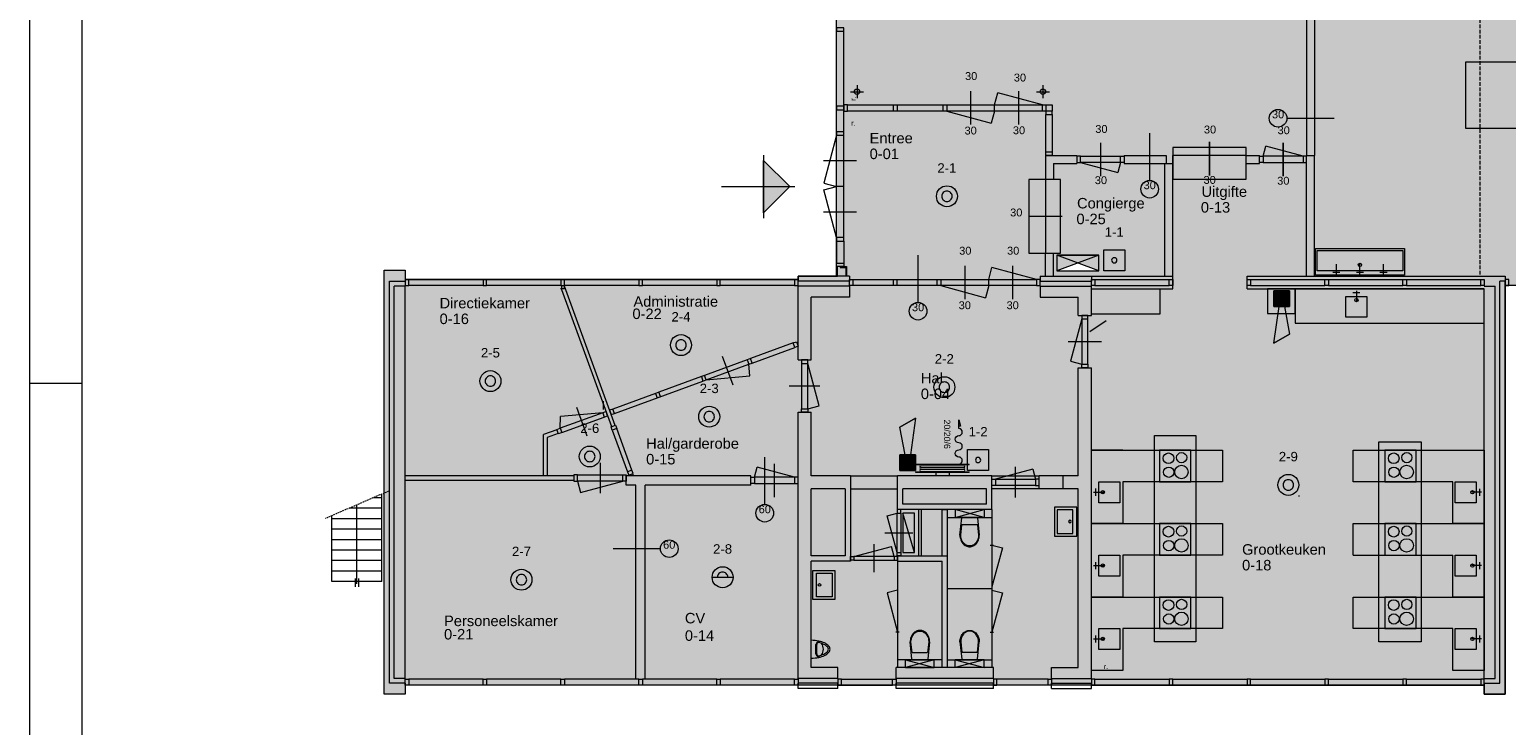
# Model space of a CAD drawing. Header units: millimetres. Extents: x 0 to 84100, y 0 to 59400.
# Tile 2 of 10: x 0 to 28198, y 23172 to 36449. Entities that reach past the tile are written whole.
import ezdxf

# ---------------------------------------------------------------- set-up
doc = ezdxf.new("R2010")
doc.units = ezdxf.units.MM
doc.header["$LTSCALE"] = 1016
doc.linetypes.add('STYLE_02', pattern=[0.046137, 0.030758, -0.015379])
doc.linetypes.add('STYLE_03', pattern=[0.098425, 0.068898, -0.029528])
doc.layers.get('0').update_dxf_attribs({"lineweight": 0})
for name, color, linetype, lineweight in [('00kad025', 2, 'Continuous', 0), ('00kad070', 5, 'Continuous', 0), ('BL$2----', 7, 'Continuous', 0), ('BL$4----', 7, 'Continuous', 0), ('BL$5----', 7, 'Continuous', 0), ('EL6112--', 3, 'Continuous', 0), ('EL6511--', 3, 'Continuous', 0), ('Xref BG$0$AL21----_BUITENWAND', 8, 'Continuous', 0), ('Xref BG$0$AL22----_BINNENWAND', 8, 'Continuous', 0), ('Xref BG$0$AL24----_TRAPPEN', 8, 'Continuous', 0), ('Xref BG$0$AL28----_KONSTRUKTIE', 8, 'Continuous', 0), ('Xref BG$0$AL31----_BUITENKOZ', 8, 'Continuous', 0), ('Xref BG$0$AL32----_BINNENKOZ', 8, 'Continuous', 0), ('Xref BG$0$AL65----_BEVEILIGING', 8, 'Continuous', 0), ('Xref BG$0$AL73----_INRKEUKEN', 8, 'Continuous', 0), ('Xref BG$0$AL74----_INRSANITAIR', 8, 'Continuous', 0)]:
    doc.layers.add(name, color=color, linetype=linetype, lineweight=lineweight)
doc.styles.add('Arial', font='Arial')

# ---------------------------------------------------------------- blocks, each defined once
blk = doc.blocks.new('Groep-2')
at = {"color": 19, "lineweight": 0}
for p, q in [((-4835, 264768), (-3815, 264768)), ((-4835, 264759), (-4835, 264768)), ((-4835, 264759), (-3815, 264759)), ((-4835, 264623), (-3815, 264623)), ((-4835, 264623), (-4835, 264615)), ((-4835, 264615), (-3815, 264615)), ((-4733, 264755), (-3917, 264755)), ((-4733, 264712), (-3917, 264712)), ((-4733, 264670), (-3917, 264670)), ((-4733, 264627), (-3917, 264627)), ((-4453, 264606), (-4453, 264547)), ((-4198, 264606), (-4198, 264547)), ((-3815, 264759), (-3815, 264768)), ((-3815, 264623), (-3815, 264615))]:
    blk.add_line(p, q, dxfattribs=at)
for centre, start, end in [((-4733, 264734), 90, 270), ((-4733, 264691), 90, 270), ((-4733, 264649), 90, 270), ((-3917, 264734), 270, 90), ((-3917, 264691), 270, 90), ((-3917, 264649), 270, 90)]:
    blk.add_arc(centre, 21.2, start, end, dxfattribs=at)
blk = doc.blocks.new('Xref BG$0$AH74WT55')
at = {"color": 19, "lineweight": 0}
for points in [[(-275, -424), (-275, 0), (275, 0), (275, -424)], [(225, -374), (-225, -374), (-225, -72), (225, -72)]]:
    blk.add_lwpolyline(points, close=True, dxfattribs=at)
blk.add_circle((2, -130), 24.3, dxfattribs=at)
blk = doc.blocks.new('Xref BG$0$AH74WC2')
at = {"color": 19, "linetype": 'Continuous', "lineweight": 0}
for p, q in [((-275, 150), (275, 150)), ((275, 0), (-275, 150)), ((-275, 0), (275, 150)), ((-275, 150), (-275, 0)), ((-275, 0), (275, 0)), ((275, 150), (275, 0))]:
    blk.add_line(p, q, dxfattribs=at)
at = {"color": 19, "lineweight": 0}
for p, q in [((-150, -10), (-185, -340)), ((-149, -140), (-170, -342)), ((-149, -140), (149, -140)), ((170, -342), (149, -140)), ((185, -340), (150, -10))]:
    blk.add_line(p, q, dxfattribs=at)
at = {"color": 19, "lineweight": 0, "flags": 128}
blk.add_lwpolyline([(185, -340, -0.08399), (170, -426, -0.091257), (131, -496, -0.103849), (69, -544, -0.114925), (0, -560), (0, -560, -0.114925), (-69, -544, -0.103849), (-131, -496, -0.091257), (-170, -426, -0.08399), (-185, -340, -0.08399)], format="xyb", dxfattribs=at)
at = {"color": 19, "lineweight": 0}
for centre, radius, start, end in [((76, -340), 246, 180, 199.204), ((39, -353), 207, 199.204, 220.0608), ((15, -373), 176, 220.0608, 243.7761), ((0, -404), 141, 243.7761, 270), ((0, -404), 141, 270, 296.2239), ((-15, -373), 176, 296.2239, 319.9392), ((-39, -353), 207, 319.9392, 340.796), ((-76, -340), 246, 340.796, 0)]:
    blk.add_arc(centre, radius, start, end, dxfattribs=at)
blk = doc.blocks.new('Xref BG$0$AH74UG2')
at = {"color": 19, "lineweight": 0}
for p, q in [((-170, 0), (170, 0)), ((-95, -105), (90, -105)), ((-90, -90), (90, -90))]:
    blk.add_line(p, q, dxfattribs=at)
at = {"color": 19, "lineweight": 0, "flags": 128}
blk.add_lwpolyline([(-126, -140, 0.000065), (-126, -140, 0.062084), (-93, -242, 0.102751), (-37, -316, 0.181983), (0, -330, 0.181983), (37, -316, 0.102751), (93, -242, 0.062084), (126, -140, 0.000065), (126, -140, 0.000065)], format="xyb", dxfattribs=at)
at = {"color": 19, "lineweight": 0}
for centre, radius, start, end in [((590, 0), 760, 180, 191.0674), ((298, -57), 462, 191.0674, 205.2777), ((-75, -163), 74.5, 101.4056, 193.1303), ((-91, -140), 35, 87.6671, 180), ((114, -144), 259, 205.2777, 228.7441), ((0, -38), 196, 235.8248, 304.1752), ((-114, -144), 259, 311.2559, 334.7223), ((75, -163), 74.5, 346.8697, 78.5944), ((91, -140), 35, 0, 92.3329), ((-298, -57), 462, 334.7223, 348.9326), ((-590, 0), 760, 348.9326, 0), ((0, -274), 86.2, 228.7441, 270), ((0, -274), 86.2, 270, 311.2559)]:
    blk.add_arc(centre, radius, start, end, dxfattribs=at)
blk = doc.blocks.new('Xref BG$0$kraan')
at = {"layer": 'Xref BG$0$AL74----_INRSANITAIR', "color": 19, "lineweight": 0}
for p, q in [((0, 0), (-188, 0)), ((-36, 68), (-36, -67))]:
    blk.add_line(p, q, dxfattribs=at)
blk = doc.blocks.new('Xref BG')
at = {"color": 19, "linetype": 'STYLE_03', "lineweight": 0}
blk.add_line((5937, 280757), (5937, 268357), dxfattribs=at)
at = {"color": 19, "linetype": 'Continuous', "lineweight": 0}
for p, q in [((-2355, 270657), (-2355, 270198)), ((-2205, 270507), (-2205, 270198)), ((1477, 270657), (73, 270657)), ((-2355, 270198), (-2355, 268794)), ((-1511, 267300), (-1198, 267507)), ((-1480, 265833), (-1480, 266433)), ((-10810, 265750), (-11623, 265452)), ((-1480, 265033), (-1480, 265833)), ((-11684, 265424), (-11940, 265331)), ((-11658, 265352), (-11870, 265276)), ((-11940, 264547), (-11940, 265331)), ((-11870, 265276), (-11870, 264547)), ((-272, 261381), (-272, 265316)), ((-272, 265316), (516, 265316)), ((516, 265316), (516, 261381)), ((-1480, 265033), (1020, 265033)), ((-1480, 264433), (-1480, 265033)), ((-880, 265033), (-1480, 265033)), ((1020, 265033), (1020, 264433)), ((3520, 265033), (6020, 265033)), ((3520, 264433), (3520, 265033)), ((6020, 265033), (6020, 264433)), ((-6080, 264547), (-5180, 264547)), ((-3380, 264547), (-2480, 264547)), ((-6080, 264297), (-5180, 264297)), ((-2480, 264297), (-3380, 264297)), ((-1480, 263633), (-1480, 264433)), ((1020, 264433), (-880, 264433)), ((-880, 264433), (-880, 263633)), ((5420, 264433), (3520, 264433)), ((5420, 263633), (5420, 264433)), ((6020, 264433), (6020, 263633)), ((-1480, 263633), (1020, 263633)), ((-1480, 263033), (-1480, 263633)), ((-880, 263633), (-1480, 263633)), ((1020, 263633), (1020, 263033)), ((3520, 263633), (6020, 263633)), ((3520, 263033), (3520, 263633)), ((6020, 263633), (5420, 263633)), ((6020, 263633), (6020, 263033)), ((-1480, 262233), (-1480, 263033)), ((1020, 263033), (-880, 263033)), ((-880, 263033), (-880, 262233)), ((3520, 263033), (5420, 263033)), ((4720, 263033), (5320, 263033)), ((5420, 262233), (5420, 263033)), ((6020, 263033), (6020, 262233)), ((-880, 262233), (-1480, 262233)), ((-1480, 262233), (1020, 262233)), ((-1480, 261633), (-1480, 262233)), ((1020, 262233), (1020, 261633)), ((3520, 262233), (6020, 262233)), ((3520, 261633), (3520, 262233)), ((6020, 262233), (5420, 262233)), ((6020, 262233), (6020, 261633)), ((-1480, 260833), (-1480, 261633)), ((1020, 261633), (-880, 261633)), ((-880, 261633), (-880, 260833)), ((5420, 261633), (3520, 261633)), ((5420, 260833), (5420, 261633)), ((6020, 261633), (6020, 260833)), ((516, 261381), (-272, 261381)), ((-880, 260833), (-1480, 260833)), ((6020, 260833), (5420, 260833))]:
    blk.add_line(p, q, dxfattribs=at)
for points in [[(5666, 272444), (6843, 272444), (6843, 271173), (5666, 271173)], [(-1480, 268113), (-174, 268113), (-174, 267629), (-1480, 267629)], [(3379, 267570), (3379, 267970), (3779, 267970), (3779, 267570)], [(4005, 265194), (4816, 265194), (4816, 261381), (4005, 261381)], [(-180, 264433), (420, 264433), (420, 265033), (-180, 265033)], [(-180, 264433), (420, 264433), (420, 265033), (-180, 265033)], [(4120, 264433), (4720, 264433), (4720, 265033), (4120, 265033)], [(4120, 264433), (4720, 264433), (4720, 265033), (4120, 265033)], [(-935, 264033), (-1335, 264033), (-1335, 264433), (-935, 264433)], [(5466, 264433), (5866, 264433), (5866, 264033), (5466, 264033)], [(-180, 263033), (420, 263033), (420, 263633), (-180, 263633)], [(-180, 263033), (420, 263033), (420, 263633), (-180, 263633)], [(4120, 263033), (4720, 263033), (4720, 263633), (4120, 263633)], [(4120, 263033), (4720, 263033), (4720, 263633), (4120, 263633)], [(-935, 262633), (-1335, 262633), (-1335, 263033), (-935, 263033)], [(5466, 263033), (5866, 263033), (5866, 262633), (5466, 262633)], [(-180, 261633), (420, 261633), (420, 262233), (-180, 262233)], [(-180, 261633), (420, 261633), (420, 262233), (-180, 262233)], [(4120, 261633), (4720, 261633), (4720, 262233), (4120, 262233)], [(4120, 261633), (4720, 261633), (4720, 262233), (4120, 262233)], [(-935, 261233), (-1335, 261233), (-1335, 261633), (-935, 261633)], [(5466, 261633), (5866, 261633), (5866, 261233), (5466, 261233)]]:
    blk.add_lwpolyline(points, close=True, dxfattribs=at)
for centre, radius in [((-8, 264880), 102), ((243, 264892), 98), ((4292, 264880), 102), ((4543, 264892), 98), ((-4, 264614), 98.2), ((239, 264618), 128), ((4296, 264614), 98.2), ((4539, 264618), 128), ((-8, 263480), 102), ((243, 263492), 98), ((4292, 263480), 102), ((4543, 263492), 98), ((-4, 263214), 98.2), ((239, 263218), 128), ((4296, 263214), 98.2), ((4539, 263218), 128), ((-8, 262080), 102), ((243, 262092), 98), ((4292, 262080), 102), ((4543, 262092), 98), ((-4, 261814), 98.2), ((239, 261818), 128), ((4296, 261814), 98.2), ((4539, 261818), 128)]:
    blk.add_circle(centre, radius, dxfattribs=at)
at = {"layer": 'Xref BG$0$AL21----_BUITENWAND', "color": 19, "lineweight": 0}
for p, q in [((-14980, 260377), (-14980, 268467)), ((-14980, 268467), (-14580, 268467)), ((-14580, 268467), (-14580, 268257)), ((-14880, 260587), (-14880, 268257)), ((-14880, 268257), (-14580, 268257)), ((-6100, 268357), (-7080, 268357)), ((-7080, 268357), (-7080, 268257)), ((-6100, 268257), (-7080, 268257)), ((-6100, 268357), (-6100, 268257)), ((-2460, 268357), (-2460, 268257)), ((-2460, 268357), (-1480, 268357)), ((-2460, 268257), (-1480, 268257)), ((-1480, 268357), (-1480, 268257)), ((6320, 260587), (6320, 268257)), ((6420, 268257), (6320, 268257)), ((6420, 260377), (6420, 268257)), ((-14580, 260587), (-14880, 260587)), ((-14580, 260587), (-14580, 260377)), ((-6320, 260587), (-7080, 260587)), ((-7080, 260487), (-7080, 260587)), ((-6320, 260487), (-6320, 260587)), ((-3350, 260587), (-5210, 260587)), ((-5210, 260487), (-5210, 260587)), ((-3350, 260487), (-3350, 260587)), ((-2240, 260587), (-1480, 260587)), ((-2240, 260487), (-2240, 260587)), ((-1480, 260487), (-1480, 260587)), ((6020, 260587), (6020, 260377)), ((6020, 260587), (6320, 260587)), ((-14580, 260377), (-14980, 260377)), ((-6320, 260487), (-7080, 260487)), ((-3350, 260487), (-5210, 260487)), ((-2240, 260487), (-1480, 260487)), ((6020, 260377), (6420, 260377))]:
    blk.add_line(p, q, dxfattribs=at)
at = {"layer": 'Xref BG$0$AL22----_BINNENWAND', "color": 19, "lineweight": 0}
for p, q in [((2630, 274357), (2630, 270657)), ((2780, 274357), (2780, 270657)), ((-2355, 270657), (-1755, 270657)), ((-2205, 270507), (-1755, 270507)), ((-1755, 270657), (-1755, 270507)), ((-855, 270657), (-855, 270507)), ((-855, 270657), (-55, 270657)), ((-855, 270507), (-77, 270507)), ((-77, 268357), (-77, 270507)), ((-55, 270657), (-55, 270507)), ((73, 268357), (73, 270657)), ((2630, 269307), (2630, 270657)), ((2630, 270657), (2780, 270657)), ((2780, 269307), (2780, 270657)), ((2630, 268357), (2630, 269307)), ((2780, 268357), (2780, 269307)), ((-2355, 268357), (-2355, 268794)), ((-2205, 268357), (-2205, 268794)), ((-14790, 260677), (-14790, 268167)), ((-14580, 268167), (-14790, 268167)), ((-14580, 260677), (-14580, 268167)), ((-11599, 268178), (-11599, 268113)), ((-11599, 268178), (-11599, 268113)), ((-11599, 268178), (-11599, 268100)), ((-11549, 268178), (-11549, 268168)), ((-11549, 268178), (-11549, 268113)), ((-11549, 268168), (-10576, 265509)), ((-7080, 266757), (-7080, 268167)), ((-6100, 268167), (-7080, 268167)), ((-6100, 268167), (-6100, 267957)), ((-2460, 268167), (-1480, 268167)), ((-2460, 268167), (-2460, 267957)), ((-1480, 268357), (73, 268357)), ((-1480, 267607), (-1480, 268167)), ((73, 268113), (73, 268357)), ((1493, 268113), (1493, 268357)), ((1493, 268357), (6420, 268357)), ((2630, 268357), (2780, 268357)), ((6020, 268167), (6230, 268167)), ((6230, 260677), (6230, 268167)), ((6420, 268357), (6420, 268292)), ((-11529, 268113), (-11619, 268113)), ((-11599, 268100), (-10642, 265485)), ((-6830, 266757), (-6830, 267957)), ((-6100, 267957), (-6830, 267957)), ((-2460, 267957), (-1730, 267957)), ((-1730, 267607), (-1730, 267957)), ((-1480, 268113), (73, 268113)), ((1493, 268113), (6020, 268113)), ((6020, 260677), (6020, 268113)), ((-1730, 267607), (-1480, 267607)), ((-7080, 266757), (-6830, 266757)), ((-1730, 266607), (-1480, 266607)), ((-1730, 264547), (-1730, 266607)), ((-1480, 260677), (-1480, 266607)), ((-10803, 265970), (-10803, 265809)), ((-7080, 260677), (-7080, 265757)), ((-7080, 265757), (-6830, 265757)), ((-6830, 264547), (-6830, 265757)), ((-11359, 264547), (-14580, 264547)), ((-7980, 264547), (-10359, 264547)), ((-10359, 264367), (-10359, 264547)), ((-10298, 264547), (-10304, 264561)), ((-10224, 264547), (-10238, 264585)), ((-7980, 264367), (-7980, 264547)), ((-6080, 264547), (-6830, 264547)), ((-6080, 264547), (-6080, 262917)), ((-3380, 264547), (-5180, 264547)), ((-5180, 263902), (-5180, 264547)), ((-3380, 263902), (-3380, 264547)), ((-2480, 264297), (-2480, 264547)), ((-2020, 264547), (-2480, 264547)), ((-2020, 264297), (-2020, 264547)), ((-1730, 264547), (-2020, 264547)), ((-11359, 264457), (-14580, 264457)), ((-10179, 264367), (-10359, 264367)), ((-10179, 260677), (-10179, 264367)), ((-9999, 260677), (-9999, 264367)), ((-7980, 264367), (-9999, 264367)), ((-6180, 264297), (-6830, 264297)), ((-6830, 263017), (-6830, 264297)), ((-6180, 264297), (-6180, 263017)), ((-3480, 264297), (-5080, 264297)), ((-5080, 264002), (-5080, 264297)), ((-3480, 264002), (-3480, 264297)), ((-2020, 264297), (-2480, 264297)), ((-1730, 264297), (-2020, 264297)), ((-1730, 260887), (-1730, 264297)), ((-3480, 264002), (-5080, 264002)), ((-3380, 263902), (-5180, 263902)), ((-4330, 263017), (-4330, 263902)), ((-4330, 263902), (-4230, 263902)), ((-4230, 263017), (-4230, 263902)), ((-4230, 263752), (-3380, 263752)), ((-6180, 263017), (-6830, 263017)), ((-6830, 260887), (-6830, 262917)), ((-6080, 262917), (-6830, 262917)), ((-5180, 263017), (-4230, 263017)), ((-5180, 263017), (-5180, 262917)), ((-5180, 262917), (-4330, 262917)), ((-4330, 263017), (-4230, 263017)), ((-4330, 260887), (-4330, 262917)), ((-4230, 260887), (-4230, 263017)), ((-6320, 260887), (-6830, 260887)), ((-6320, 260677), (-6320, 260887)), ((-3350, 260887), (-5210, 260887)), ((-5210, 260677), (-5210, 260887)), ((-4330, 261037), (-5180, 261037)), ((-4230, 261037), (-3380, 261037)), ((-3350, 260677), (-3350, 260887)), ((-2240, 260887), (-1730, 260887)), ((-2240, 260677), (-2240, 260887)), ((-14580, 260677), (-14790, 260677)), ((-6320, 260677), (-7080, 260677)), ((-3350, 260677), (-5210, 260677)), ((-2240, 260677), (-1480, 260677)), ((6020, 260677), (6230, 260677))]:
    blk.add_line(p, q, dxfattribs=at)
at = {"layer": 'Xref BG$0$AL24----_TRAPPEN', "color": 19, "linetype": 'STYLE_02', "lineweight": 0}
blk.add_line((-14896, 264254), (-16106, 263730), dxfattribs=at)
at = {"layer": 'Xref BG$0$AL24----_TRAPPEN', "color": 19, "lineweight": 0}
for p, q in [((-15505, 262487), (-15505, 263990)), ((-15030, 264127), (-15189, 264127)), ((-15030, 262527), (-15030, 264196)), ((-15980, 262527), (-15980, 263784)), ((-15030, 263727), (-15980, 263727)), ((-15030, 263927), (-15651, 263927)), ((-15030, 263527), (-15980, 263527)), ((-15030, 263327), (-15980, 263327)), ((-15030, 263127), (-15980, 263127)), ((-15030, 262927), (-15980, 262927)), ((-15030, 262727), (-15980, 262727)), ((-15030, 262527), (-15980, 262527)), ((-15538, 262587), (-15538, 262430)), ((-15473, 262587), (-15473, 262430))]:
    blk.add_line(p, q, dxfattribs=at)
at = {"layer": 'Xref BG$0$AL28----_KONSTRUKTIE', "color": 19, "lineweight": 0}
for p, q in [((-6080, 271874), (-5830, 271874)), ((-5955, 271999), (-5955, 271749)), ((-2530, 271874), (-2280, 271874)), ((-2405, 271999), (-2405, 271749))]:
    blk.add_line(p, q, dxfattribs=at)
for centre in [(-5955, 271874), (-2405, 271874)]:
    blk.add_circle(centre, 50, dxfattribs=at)
at = {"layer": 'Xref BG$0$AL31----_BUITENKOZ', "color": 19, "lineweight": 0}
for p, q in [((-6345, 271597), (-6345, 273027)), ((-6205, 271597), (-6205, 273027)), ((-6345, 271109), (-6345, 271530)), ((-6205, 271109), (-6205, 271530)), ((-6345, 271042), (-6589, 270132)), ((-6345, 269092), (-6345, 271042)), ((-6205, 269092), (-6205, 271042)), ((-5962, 270554), (-6594, 270554)), ((-6589, 270132), (-6345, 270067)), ((-6589, 270001), (-6345, 270067)), ((-6345, 269092), (-6589, 270001)), ((-6205, 270067), (-6345, 270067)), ((-5962, 269579), (-6594, 269579)), ((-6345, 269025), (-6345, 268604)), ((-6205, 269025), (-6205, 268604)), ((-6275, 268537), (-6275, 268522)), ((-13094, 268292), (-14513, 268292)), ((-13094, 268178), (-14513, 268178)), ((-11607, 268292), (-13027, 268292)), ((-11607, 268178), (-13027, 268178)), ((-10120, 268292), (-11540, 268292)), ((-10120, 268178), (-11540, 268178)), ((-8634, 268292), (-10053, 268292)), ((-8634, 268178), (-10053, 268178)), ((-7147, 268292), (-8567, 268292)), ((-7147, 268178), (-8567, 268178)), ((-13094, 260666), (-14513, 260666)), ((-13094, 260552), (-14513, 260552)), ((-11607, 260666), (-13027, 260666)), ((-11607, 260552), (-13027, 260552)), ((-10120, 260666), (-11540, 260666)), ((-10120, 260552), (-11540, 260552)), ((-8634, 260666), (-10053, 260666)), ((-8634, 260552), (-10053, 260552)), ((-7147, 260666), (-8567, 260666)), ((-7147, 260552), (-8567, 260552)), ((-6253, 260666), (-5277, 260666)), ((-6253, 260552), (-5277, 260552)), ((-2307, 260666), (-3283, 260666)), ((-2307, 260552), (-3283, 260552)), ((-1413, 260666), (6, 260666)), ((-1413, 260552), (6, 260552)), ((73, 260666), (1493, 260666)), ((73, 260552), (1493, 260552)), ((1560, 260666), (2980, 260666)), ((1560, 260552), (2980, 260552)), ((3047, 260666), (4466, 260666)), ((3047, 260552), (4466, 260552)), ((4533, 260666), (5953, 260666)), ((4533, 260552), (5953, 260552))]:
    blk.add_line(p, q, dxfattribs=at)
for points in [[(-6205, 273094), (-6345, 273094), (-6345, 273027), (-6205, 273027)], [(-6205, 271597), (-6345, 271597), (-6345, 271530), (-6205, 271530)], [(-6205, 271109), (-6345, 271109), (-6345, 271042), (-6205, 271042)], [(-6205, 269092), (-6345, 269092), (-6345, 269025), (-6205, 269025)], [(-6205, 268537), (-6345, 268537), (-6345, 268604), (-6205, 268604)], [(-6345, 268537), (-6345, 268357), (-6327, 268357), (-6327, 268537)], [(-14580, 268292), (-14580, 268178), (-14513, 268178), (-14513, 268292)], [(-13094, 268292), (-13094, 268178), (-13027, 268178), (-13027, 268292)], [(-11607, 268292), (-11607, 268178), (-11540, 268178), (-11540, 268292)], [(-10120, 268292), (-10120, 268178), (-10053, 268178), (-10053, 268292)], [(-8634, 268292), (-8634, 268178), (-8567, 268178), (-8567, 268292)], [(-7147, 268292), (-7147, 268178), (-7080, 268178), (-7080, 268292)], [(6420, 268292), (6420, 268178), (6487, 268178), (6487, 268292)], [(-14580, 260552), (-14580, 260666), (-14513, 260666), (-14513, 260552)], [(-13094, 260552), (-13094, 260666), (-13027, 260666), (-13027, 260552)], [(-11607, 260552), (-11607, 260666), (-11540, 260666), (-11540, 260552)], [(-10120, 260552), (-10120, 260666), (-10053, 260666), (-10053, 260552)], [(-8634, 260552), (-8634, 260666), (-8567, 260666), (-8567, 260552)], [(-7147, 260552), (-7147, 260666), (-7080, 260666), (-7080, 260552)], [(-6253, 260552), (-6253, 260666), (-6320, 260666), (-6320, 260552)], [(-5277, 260552), (-5277, 260666), (-5210, 260666), (-5210, 260552)], [(-3283, 260552), (-3283, 260666), (-3350, 260666), (-3350, 260552)], [(-2307, 260552), (-2307, 260666), (-2240, 260666), (-2240, 260552)], [(-1413, 260552), (-1413, 260666), (-1480, 260666), (-1480, 260552)], [(73, 260552), (73, 260666), (6, 260666), (6, 260552)], [(1560, 260552), (1560, 260666), (1493, 260666), (1493, 260552)], [(3047, 260552), (3047, 260666), (2980, 260666), (2980, 260552)], [(4533, 260552), (4533, 260666), (4466, 260666), (4466, 260552)], [(6020, 260552), (6020, 260666), (5953, 260666), (5953, 260552)]]:
    blk.add_lwpolyline(points, close=True, dxfattribs=at)
for points in [[(-6275, 268537), (-6155, 268537), (-6155, 268357)], [(-6275, 268522), (-6170, 268522), (-6170, 268357)]]:
    blk.add_lwpolyline(points, dxfattribs=at)
at = {"layer": 'Xref BG$0$AL32----_BINNENKOZ', "color": 19, "lineweight": 0}
for p, q in [((-3786, 271882), (-3786, 271246)), ((-3329, 271624), (-3268, 271853)), ((-2415, 271624), (-3268, 271853)), ((-2872, 271882), (-2872, 271246)), ((-6138, 271624), (-4310, 271624)), ((-4243, 271624), (-2415, 271624)), ((-3329, 271504), (-3329, 271624)), ((-4310, 271504), (-6138, 271504)), ((-2415, 271504), (-4243, 271504)), ((-4243, 271504), (-3391, 271276)), ((-3329, 271504), (-3391, 271276)), ((-2348, 270724), (-2348, 271437)), ((-2228, 271437), (-2228, 270724)), ((-1305, 270900), (-1305, 270263)), ((-1305, 270874), (-1305, 270290)), ((773, 270278), (773, 270915)), ((773, 270915), (773, 270278)), ((1797, 270642), (1848, 270833)), ((2563, 270642), (1848, 270833)), ((2180, 270263), (2180, 270900)), ((2180, 270900), (2180, 270263)), ((-1688, 270642), (-922, 270642)), ((-922, 270522), (-1688, 270522)), ((-1688, 270522), (-974, 270330)), ((-922, 270522), (-974, 270330)), ((2563, 270642), (1797, 270642)), ((1797, 270522), (2563, 270522)), ((-2037, 269494), (-2673, 269494)), ((-3898, 268550), (-3898, 267913)), ((-3898, 268550), (-3898, 267913)), ((-3441, 268292), (-3380, 268520)), ((-2527, 268292), (-3380, 268520)), ((-2984, 268550), (-2984, 267913)), ((-2984, 268550), (-2984, 267913)), ((-6033, 268292), (-4422, 268292)), ((-4422, 268178), (-6033, 268178)), ((-4355, 268292), (-2527, 268292)), ((-2527, 268178), (-4355, 268178)), ((-4355, 268178), (-3502, 267943)), ((-3441, 268178), (-3502, 267943)), ((-3441, 268178), (-3441, 268292)), ((-1413, 268292), (6, 268292)), ((-1413, 268178), (6, 268178)), ((1560, 268292), (2980, 268292)), ((1560, 268178), (2980, 268178)), ((3047, 268292), (4466, 268292)), ((3047, 268178), (4466, 268178)), ((4533, 268292), (5953, 268292)), ((4533, 268178), (5953, 268178)), ((-1665, 267540), (-1882, 266732)), ((-1665, 267540), (-1665, 266674)), ((-1545, 266674), (-1545, 267540)), ((-7174, 267080), (-7987, 266782)), ((-1926, 267106), (-1290, 267106)), ((-8050, 266759), (-8864, 266461)), ((-8529, 266831), (-8328, 266282)), ((-7956, 266698), (-7143, 266995)), ((-8833, 266377), (-8019, 266674)), ((-8000, 266455), (-8019, 266674)), ((-7015, 266690), (-7015, 265824)), ((-6895, 265824), (-6895, 266690)), ((-6679, 265882), (-6895, 266690)), ((-1882, 266732), (-1665, 266674)), ((-10585, 265736), (-8896, 266354)), ((-8926, 266438), (-9740, 266141)), ((-8833, 266377), (-8000, 266455)), ((-6663, 266257), (-7247, 266257)), ((-9803, 266118), (-10616, 265820)), ((-11623, 265452), (-11617, 265675)), ((-10810, 265750), (-11617, 265675)), ((-11593, 265369), (-10779, 265665)), ((-11106, 265299), (-11306, 265848)), ((-6895, 265824), (-6679, 265882)), ((-10628, 265419), (-10336, 264620)), ((-10251, 264651), (-10543, 265450)), ((-10859, 264795), (-10859, 264212)), ((-7530, 264138), (-7530, 264775)), ((-11292, 264563), (-10426, 264563)), ((-7913, 264517), (-7862, 264708)), ((-7147, 264517), (-7913, 264517)), ((-7147, 264517), (-7862, 264708)), ((-2599, 264673), (-3313, 264482)), ((-2930, 264130), (-2930, 264714)), ((-2599, 264673), (-2547, 264482)), ((-10426, 264443), (-11292, 264443)), ((-11292, 264443), (-11234, 264227)), ((-11234, 264227), (-10426, 264443)), ((-7913, 264397), (-7147, 264397)), ((-3313, 264482), (-2547, 264482)), ((-2547, 264362), (-3313, 264362)), ((-5378, 263784), (-5190, 263835)), ((-5190, 263084), (-5378, 263784)), ((-5190, 263084), (-5190, 263835)), ((-5120, 263835), (-5120, 263084)), ((-4888, 263449), (-5422, 263449)), ((-6013, 263007), (-5299, 263198)), ((-5630, 262705), (-5630, 263239)), ((-5247, 263007), (-5299, 263198)), ((-5247, 263007), (-6013, 263007)), ((-6013, 262937), (-5247, 262937))]:
    blk.add_line(p, q, dxfattribs=at)
for points in [[(-6138, 271504), (-6138, 271624), (-6205, 271624), (-6205, 271504)], [(-5258, 271504), (-5258, 271624), (-5191, 271624), (-5191, 271504)], [(-4310, 271504), (-4310, 271624), (-4243, 271624), (-4243, 271504)], [(-2415, 271504), (-2415, 271624), (-2348, 271624), (-2348, 271504)], [(-2348, 271437), (-2228, 271437), (-2228, 271504), (-2348, 271504)], [(-2348, 270724), (-2228, 270724), (-2228, 270657), (-2348, 270657)], [(1477, 270657), (1477, 270807), (73, 270807), (73, 270207), (1477, 270207)], [(-1688, 270522), (-1688, 270642), (-1755, 270642), (-1755, 270522)], [(-922, 270522), (-922, 270642), (-855, 270642), (-855, 270522)], [(1797, 270642), (1797, 270522), (1730, 270522), (1730, 270642)], [(2563, 270642), (2563, 270522), (2630, 270522), (2630, 270642)], [(-2223, 268794), (-2073, 268794), (-2073, 270198), (-2673, 270198), (-2673, 268794)], [(-6033, 268292), (-6033, 268178), (-6100, 268178), (-6100, 268292)], [(-5261, 268178), (-5261, 268292), (-5194, 268292), (-5194, 268178)], [(-4422, 268178), (-4422, 268292), (-4355, 268292), (-4355, 268178)], [(-2527, 268292), (-2527, 268178), (-2460, 268178), (-2460, 268292)], [(-1413, 268292), (-1413, 268178), (-1480, 268178), (-1480, 268292)], [(73, 268292), (73, 268178), (6, 268178), (6, 268292)], [(1560, 268292), (1560, 268178), (1493, 268178), (1493, 268292)], [(3047, 268292), (3047, 268178), (2980, 268178), (2980, 268292)], [(4533, 268292), (4533, 268178), (4466, 268178), (4466, 268292)], [(6020, 268292), (6020, 268178), (5953, 268178), (5953, 268292)], [(-1665, 267540), (-1545, 267540), (-1545, 267607), (-1665, 267607)], [(-7143, 266995), (-7174, 267080), (-7111, 267103), (-7080, 267018)], [(-7956, 266698), (-7987, 266782), (-8050, 266759), (-8019, 266674)], [(-7015, 266690), (-6895, 266690), (-6895, 266757), (-7015, 266757)], [(-1665, 266674), (-1545, 266674), (-1545, 266607), (-1665, 266607)], [(-8833, 266377), (-8864, 266461), (-8926, 266438), (-8896, 266354)], [(-9709, 266056), (-9740, 266141), (-9803, 266118), (-9772, 266033)], [(-10810, 265750), (-10779, 265665), (-10716, 265688), (-10747, 265773)], [(-10585, 265736), (-10616, 265820), (-10679, 265797), (-10648, 265713)], [(-7015, 265824), (-6895, 265824), (-6895, 265757), (-7015, 265757)], [(-11623, 265452), (-11593, 265369), (-11656, 265346), (-11686, 265429)], [(-10543, 265450), (-10628, 265419), (-10651, 265482), (-10566, 265513)], [(-11292, 264443), (-11292, 264563), (-11359, 264563), (-11359, 264443)], [(-10426, 264443), (-10426, 264563), (-10359, 264563), (-10359, 264443)], [(-10251, 264651), (-10336, 264620), (-10313, 264558), (-10228, 264588)], [(-7913, 264517), (-7913, 264397), (-7980, 264397), (-7980, 264517)], [(-7147, 264517), (-7147, 264397), (-7080, 264397), (-7080, 264517)], [(-3313, 264482), (-3313, 264362), (-3380, 264362), (-3380, 264482)], [(-2547, 264482), (-2547, 264362), (-2480, 264362), (-2480, 264482)], [(-5190, 263835), (-5120, 263835), (-5120, 263902), (-5190, 263902)], [(-5190, 263084), (-5120, 263084), (-5120, 263017), (-5190, 263017)], [(-6013, 263007), (-6013, 262937), (-6080, 262937), (-6080, 263007)], [(-5247, 263007), (-5247, 262937), (-5180, 262937), (-5180, 263007)]]:
    blk.add_lwpolyline(points, close=True, dxfattribs=at)
blk.add_lwpolyline([(-2348, 271624), (-2228, 271624), (-2228, 271504)], dxfattribs=at)
at = {"layer": 'Xref BG$0$AL65----_BEVEILIGING', "color": 19, "lineweight": 0}
for p, q in [((2252, 271367), (3152, 271367)), ((-367, 270182), (-367, 271082)), ((-4789, 267854), (-4789, 268754)), ((-7716, 263999), (-7716, 264899)), ((-9708, 263155), (-10608, 263155))]:
    blk.add_line(p, q, dxfattribs=at)
at = {"layer": 'Xref BG$0$AL65----_BEVEILIGING', "color": 19, "linetype": 'Continuous', "lineweight": 0}
for p, q in [((-77, 270507), (73, 270507)), ((1477, 270657), (1477, 270684)), ((1477, 270657), (1730, 270657)), ((1477, 270507), (1730, 270507)), ((1730, 270507), (1730, 270657))]:
    blk.add_line(p, q, dxfattribs=at)
for points in [[(2408, 268113), (1885, 268113), (1885, 267642), (2408, 267642)], [(6020, 268113), (2408, 268113), (2408, 267460), (6020, 267460)]]:
    blk.add_lwpolyline(points, close=True, dxfattribs=at)
at = {"layer": 'Xref BG$0$AL65----_BEVEILIGING', "color": 19, "lineweight": 0, "flags": 128}
blk.add_lwpolyline([(-4013, 264768, 0.414214), (-3945, 264836, 0.414214), (-4013, 264904, -0.414214), (-4081, 264972, -0.414214), (-4013, 265040, 0.414214), (-3945, 265108, 0.414214), (-4013, 265176, -0.414214), (-4081, 265244, -0.414214), (-4013, 265312, 0.414214), (-3945, 265380, 0.414214), (-4013, 265448), (-4013, 265613), (-3978, 265492), (-4013, 265492)], format="xyb", dxfattribs=at)
at = {"layer": 'Xref BG$0$AL65----_BEVEILIGING', "color": 19, "lineweight": 0}
for centre in [(2084, 271367), (-367, 270014), (-4789, 267686), (-7716, 263832), (-9540, 263155)]:
    blk.add_circle(centre, 168, dxfattribs=at)
at = {"layer": 'Xref BG$0$AL73----_INRKEUKEN', "color": 19, "lineweight": 0}
for points in [[(2798, 268371), (2798, 268881), (4498, 268881), (4498, 268371)], [(2833, 268455), (2833, 268846), (4463, 268846), (4463, 268455)]]:
    blk.add_lwpolyline(points, close=True, dxfattribs=at)
for centre in [(3648, 268569), (3579, 267899), (-1263, 264233), (5794, 264233), (-1263, 262833), (5794, 262833), (-1263, 261433), (5794, 261433)]:
    blk.add_circle(centre, 31.8, dxfattribs=at)
at = {"layer": 'Xref BG$0$AL74----_INRSANITAIR', "color": 19, "lineweight": 0}
for p, q in [((-4780, 263902), (-4780, 263017)), ((-4730, 263902), (-4730, 263017)), ((-3380, 263902), (-3380, 260887)), ((-3412, 263225), (-3348, 263225)), ((-3380, 263225), (-3180, 263171)), ((-3180, 263171), (-3380, 262425)), ((-5180, 262917), (-5180, 260887)), ((-5180, 262364), (-5380, 262310)), ((-5380, 262310), (-5180, 261564)), ((-4230, 262394), (-3380, 262394)), ((-3380, 262364), (-3180, 262310)), ((-3180, 262310), (-3380, 261564)), ((-5148, 261564), (-5212, 261564)), ((-3412, 261564), (-3348, 261564))]:
    blk.add_line(p, q, dxfattribs=at)
at = {"layer": 'Xref BG$0$AL65----_BEVEILIGING', "color": 19}
blk.add_blockref('Groep-2', (0, 0), dxfattribs=at)
at = {"layer": 'Xref BG$0$AL74----_INRSANITAIR', "color": 17, "xscale": -1}
for name, p, rotation in [('Xref BG$0$kraan', (3198, 268394), 90), ('Xref BG$0$kraan', (3648, 268394), 90), ('Xref BG$0$kraan', (4098, 268394), 90), ('Xref BG$0$kraan', (3579, 268074), -90), ('Xref BG$0$kraan', (5969, 264233), 180), ('Xref BG$0$AH74WT55', (-1760, 263671), -90), ('Xref BG$0$kraan', (5969, 262833), 180), ('Xref BG$0$AH74WC2', (-4755, 261037), 180), ('Xref BG$0$kraan', (5969, 261433), 180)]:
    blk.add_blockref(name, p, dxfattribs=dict(at, rotation=rotation))
for name, p in [('Xref BG$0$kraan', (-1438, 264233)), ('Xref BG$0$AH74WC2', (-3805, 263752)), ('Xref BG$0$kraan', (-1438, 262833)), ('Xref BG$0$kraan', (-1438, 261433))]:
    blk.add_blockref(name, p, dxfattribs=at)
at = {"layer": 'Xref BG$0$AL74----_INRSANITAIR', "color": 17}
for name, p, rotation in [('Xref BG$0$AH74WT55', (-6801, 262462), 90), ('Xref BG$0$AH74UG2', (-6830, 261237), 90), ('Xref BG$0$AH74WC2', (-3805, 261037), 180)]:
    blk.add_blockref(name, p, dxfattribs=dict(at, rotation=rotation))
at = {"color": 19, "insert": (-6080, 271702), "char_height": 100.1, "attachment_point": 1, "rotation": 90, "line_spacing_factor": 0.966482, "style": 'Arial'}
blk.add_mtext('r.', dxfattribs=at)
at = {"color": 19, "attachment_point": 1, "line_spacing_factor": 0.966482, "style": 'Arial'}
for s, insert, char_height in [('r.', (-6066, 271325), 100.1), ('Entree', (-5714, 271089), 200.2), ('0-01', (-5714, 270789), 200.2), ('Congierge', (-1754, 269847), 200.2), ('Uitgifte', (622, 270068), 200.2), ('0-13', (610, 269768), 200.2), ('0-25', (-1765, 269547), 200.2), ('Directiekamer', (-13924, 267941), 200.18), ('Administratie', (-10223, 267972), 200.18), ('0-16', (-13924, 267641), 200.2), ('0-22', (-10242, 267737), 200.2), ('Hal', (-4736, 266510), 200.2), ('0-04', (-4736, 266210), 200.2), ('Hal/garderobe', (-9981, 265263), 200.18), ('0-15', (-9981, 264963), 200.2), ('Grootkeuken', (1397, 263241), 200.18), ('0-18', (1397, 262941), 200.2), ('Personeelskamer', (-13839, 261878), 200.18), ('CV', (-9241, 261930), 200.2), ('0-21', (-13839, 261623), 200.2), ('0-14', (-9241, 261597), 200.2), ('r.', (-1245, 260960), 100.1)]:
    blk.add_mtext(s, dxfattribs=dict(at, insert=insert, char_height=char_height))
at = {"layer": 'Xref BG$0$AL65----_BEVEILIGING', "color": 19, "char_height": 150.1, "attachment_point": 2, "line_spacing_factor": 0.966482, "style": 'Arial'}
for s, insert in [('30', (-3775, 272248)), ('30', (-2844, 272219)), ('30', (2084, 271517)), ('30', (-3785, 271208)), ('30', (-2862, 271213)), ('30', (-1289, 271238)), ('30', (785, 271228)), ('30', (2191, 271213)), ('30', (-1298, 270261)), ('30', (-367, 270164)), ('30', (778, 270266)), ('30', (2184, 270251)), ('30', (-2914, 269645)), ('30', (-3887, 268916)), ('30', (-2973, 268916)), ('30', (-3897, 267875)), ('30', (-2983, 267875)), ('30', (-4789, 267836)), ('60', (-7716, 263982)), ('60', (-9540, 263305))]:
    blk.add_mtext(s, dxfattribs=dict(at, insert=insert))
at = {"layer": 'Xref BG$0$AL65----_BEVEILIGING', "color": 19, "insert": (-4175, 265619), "char_height": 120.1, "attachment_point": 1, "rotation": 270, "line_spacing_factor": 0.966482, "style": 'Arial'}
blk.add_mtext('20/20/6', dxfattribs=at)
blk = doc.blocks.new('Groep-3')
at = {"layer": '00kad025', "color": 19, "linetype": 'Continuous', "lineweight": 0}
for p, q in [((-44769, 29700), (-44769, -29700)), ((-44769, 0), (-43769, 0))]:
    blk.add_line(p, q, dxfattribs=at)
at = {"layer": '00kad070', "color": 19, "linetype": 'Continuous', "lineweight": 0}
blk.add_line((-43769, 28700), (-43769, -28700), dxfattribs=at)
blk = doc.blocks.new('Groep-9')
at = {"linetype": 'Continuous', "lineweight": 0}
blk.add_hatch(color=7, dxfattribs=at).paths.add_polyline_path([(-30756, 4252), (-30256, 3752), (-30756, 3252)])
at = {"color": 19, "linetype": 'Continuous', "lineweight": 0}
for p, q in [((-30756, 4352), (-30756, 3152)), ((-30256, 3752), (-30756, 4252)), ((-31556, 3752), (-30156, 3752)), ((-30256, 3752), (-30756, 3252))]:
    blk.add_line(p, q, dxfattribs=at)
blk.add_lwpolyline([(-30756, 4252), (-30256, 3752), (-30756, 3252)], close=True, dxfattribs=at)
blk = doc.blocks.new('Groep-18')
at = {"linetype": 'Continuous', "lineweight": 0}
blk.add_hatch(color=7, dxfattribs=at).paths.add_polyline_path([(-25157, 2446), (-24357, 2446), (-25157, 2146), (-24357, 2146)])
at = {"color": 19, "linetype": 'Continuous', "lineweight": 0}
for p, q in [((-25157, 2446), (-25157, 2146)), ((-24357, 2446), (-25157, 2446)), ((-24357, 2146), (-24357, 2446)), ((-25157, 2146), (-24357, 2146))]:
    blk.add_line(p, q, dxfattribs=at)
blk.add_lwpolyline([(-25157, 2446), (-24357, 2446), (-25157, 2146), (-24357, 2146)], close=True, dxfattribs=at)
blk = doc.blocks.new('Groep-19')
at = {"color": 19, "linetype": 'Continuous', "lineweight": 0}
for p, q in [((-27871, -2480), (-28096, -2480)), ((-28096, -2480), (-28096, -3230)), ((-27871, -3230), (-28096, -2480)), ((-27871, -3230), (-27871, -2480)), ((-28096, -3230), (-27871, -3230))]:
    blk.add_line(p, q, dxfattribs=at)
blk = doc.blocks.new('Groep-20')
at = {"color": 19, "linetype": 'Continuous', "lineweight": 0}
for p, q in [((-26859, -1264), (-26459, -1264)), ((-26859, -1664), (-26859, -1264)), ((-26459, -1264), (-26459, -1664)), ((-26459, -1664), (-26859, -1664))]:
    blk.add_line(p, q, dxfattribs=at)
at = {"color": 0, "linetype": 'Continuous', "lineweight": 0, "flags": 128}
blk.add_lwpolyline([(-26709, -1464, 0.414214), (-26659, -1514, 0.414214), (-26609, -1464, 0.414214), (-26659, -1414, 0.414214)], format="xyb", close=True, dxfattribs=at)
blk = doc.blocks.new('Groep-22')
at = {"color": 19, "linetype": 'Continuous', "lineweight": 0}
for p, q in [((-24259, 2546), (-23859, 2546)), ((-24259, 2146), (-24259, 2546)), ((-23859, 2546), (-23859, 2146)), ((-23859, 2146), (-24259, 2146))]:
    blk.add_line(p, q, dxfattribs=at)
at = {"color": 0, "linetype": 'Continuous', "lineweight": 0, "flags": 128}
blk.add_lwpolyline([(-24109, 2346, 0.414214), (-24059, 2296, 0.414214), (-24009, 2346, 0.414214), (-24059, 2396, 0.414214)], format="xyb", close=True, dxfattribs=at)
blk = doc.blocks.new('Groep-23')
at = {"linetype": 'Continuous', "lineweight": 0}
for points in [[(-28151, -838), (-27851, -664), (-27951, -1364), (-28051, -1364)], [(-28151, -1364), (-27851, -1364), (-27851, -1664), (-28151, -1664)]]:
    blk.add_hatch(color=7, dxfattribs=at).paths.add_polyline_path(points)
at = {"color": 19, "linetype": 'Continuous', "lineweight": 0}
for p, q in [((-27851, -664), (-28151, -838)), ((-28051, -1364), (-28151, -838)), ((-27851, -664), (-27951, -1364)), ((-28151, -1364), (-28151, -1664)), ((-27851, -1364), (-28151, -1364)), ((-27851, -1664), (-27851, -1364)), ((-28151, -1664), (-27851, -1664))]:
    blk.add_line(p, q, dxfattribs=at)
for points in [[(-28151, -838), (-27851, -664), (-27951, -1364), (-28051, -1364)], [(-28151, -1364), (-27851, -1364), (-27851, -1664), (-28151, -1664)]]:
    blk.add_lwpolyline(points, close=True, dxfattribs=at)
blk = doc.blocks.new('Groep-24')
at = {"color": 0, "lineweight": 0, "flags": 128}
blk.add_lwpolyline([(-36070, 42, 0.414214), (-35970, -58, 0.414214), (-35870, 42, 0.414214), (-35970, 142, 0.414214)], format="xyb", close=True, dxfattribs=at)
at = {"color": 19, "linetype": 'Continuous', "lineweight": 0}
blk.add_circle((-35970, 42), 200, dxfattribs=at)
blk = doc.blocks.new('Groep-25')
at = {"color": 0, "lineweight": 0, "flags": 128}
blk.add_lwpolyline([(-35477, -3748, 0.414214), (-35377, -3848, 0.414214), (-35277, -3748, 0.414214), (-35377, -3648, 0.414214)], format="xyb", close=True, dxfattribs=at)
at = {"color": 19, "linetype": 'Continuous', "lineweight": 0}
blk.add_circle((-35377, -3748), 200, dxfattribs=at)
blk = doc.blocks.new('Groep-26')
at = {"color": 19, "linetype": 'Continuous', "lineweight": 0}
blk.add_line((-31737, -3701), (-31337, -3701), dxfattribs=at)
at = {"color": 0, "lineweight": 0, "flags": 128}
blk.add_lwpolyline([(-31437, -3701, 0.414214), (-31537, -3601, 0.414214), (-31637, -3701, 0.414214)], format="xyb", dxfattribs=at)
at = {"color": 19, "linetype": 'Continuous', "lineweight": 0}
blk.add_circle((-31537, -3701), 200, dxfattribs=at)
blk = doc.blocks.new('Groep-27')
at = {"color": 0, "lineweight": 0, "flags": 128}
blk.add_lwpolyline([(-31893, -637, 0.414214), (-31793, -737, 0.414214), (-31693, -637, 0.414214), (-31793, -537, 0.414214)], format="xyb", close=True, dxfattribs=at)
at = {"color": 19, "linetype": 'Continuous', "lineweight": 0}
blk.add_circle((-31793, -637), 200, dxfattribs=at)
blk = doc.blocks.new('Groep-28')
at = {"color": 0, "lineweight": 0, "flags": 128}
blk.add_lwpolyline([(-32431, 729, 0.414214), (-32331, 629, 0.414214), (-32231, 729, 0.414214), (-32331, 829, 0.414214)], format="xyb", close=True, dxfattribs=at)
at = {"color": 19, "linetype": 'Continuous', "lineweight": 0}
blk.add_circle((-32331, 729), 200, dxfattribs=at)
blk = doc.blocks.new('Groep-29')
at = {"color": 0, "lineweight": 0, "flags": 128}
blk.add_lwpolyline([(-27403, -74, 0.414214), (-27303, -174, 0.414214), (-27203, -74, 0.414214), (-27303, 26, 0.414214)], format="xyb", close=True, dxfattribs=at)
at = {"color": 19, "linetype": 'Continuous', "lineweight": 0}
blk.add_circle((-27303, -74), 200, dxfattribs=at)
blk = doc.blocks.new('Groep-30')
at = {"color": 0, "lineweight": 0, "flags": 128}
blk.add_lwpolyline([(-27354, 3568, 0.414214), (-27254, 3468, 0.414214), (-27154, 3568, 0.414214), (-27254, 3668, 0.414214)], format="xyb", close=True, dxfattribs=at)
at = {"color": 19, "linetype": 'Continuous', "lineweight": 0}
blk.add_circle((-27254, 3568), 200, dxfattribs=at)
blk = doc.blocks.new('Groep-40')
at = {"color": 0, "lineweight": 0, "flags": 128}
blk.add_lwpolyline([(-34173, -1397, 0.414214), (-34073, -1497, 0.414214), (-33973, -1397, 0.414214), (-34073, -1297, 0.414214)], format="xyb", close=True, dxfattribs=at)
at = {"color": 19, "linetype": 'Continuous', "lineweight": 0}
blk.add_circle((-34073, -1397), 200, dxfattribs=at)
blk = doc.blocks.new('Groep-47')
at = {"linetype": 'Continuous', "lineweight": 0}
for points in [[(-20712, 1467), (-21012, 1467), (-21012, 1767), (-20712, 1767)], [(-20712, 940), (-21012, 767), (-20912, 1467), (-20812, 1467)]]:
    blk.add_hatch(color=7, dxfattribs=at).paths.add_polyline_path(points)
at = {"color": 19, "linetype": 'Continuous', "lineweight": 0}
for p, q in [((-20712, 1767), (-21012, 1767)), ((-21012, 1767), (-21012, 1467)), ((-20712, 1467), (-20712, 1767)), ((-21012, 1467), (-20712, 1467)), ((-21012, 767), (-20912, 1467)), ((-20812, 1467), (-20712, 940)), ((-21012, 767), (-20712, 940))]:
    blk.add_line(p, q, dxfattribs=at)
for points in [[(-20712, 1467), (-21012, 1467), (-21012, 1767), (-20712, 1767)], [(-20712, 940), (-21012, 767), (-20912, 1467), (-20812, 1467)]]:
    blk.add_lwpolyline(points, close=True, dxfattribs=at)
blk = doc.blocks.new('Groep-49')
at = {"color": 0, "lineweight": 0, "flags": 128}
blk.add_lwpolyline([(-20836, -1939, 0.414214), (-20736, -2039, 0.414214), (-20636, -1939, 0.414214), (-20736, -1839, 0.414214)], format="xyb", close=True, dxfattribs=at)
at = {"color": 19, "linetype": 'Continuous', "lineweight": 0}
blk.add_circle((-20736, -1939), 200, dxfattribs=at)

msp = doc.modelspace()

# ---------------------------------------------------------------- hatches: boundary and pattern name
at = {"layer": 'EL6511--', "linetype": 'Continuous', "lineweight": 0}
msp.add_hatch(color=2, dxfattribs=at).paths.add_polyline_path([(6773, 52126), (7173, 52126), (7173, 51916), (27773, 51951), (27773, 52126), (28173, 52126), (28173, 44325), (31448, 44325), (31448, 44725), (31798, 44725), (31798, 31167), (31448, 31167), (31448, 31567), (28173, 31567), (28173, 23766), (27773, 23766), (27773, 23941), (7173, 23941), (7173, 23766), (6773, 23766), (6773, 31856), (7173, 31856), (7173, 31681), (14673, 31681), (14673, 31746), (15408, 31746), (15408, 44146), (14673, 44146), (14673, 44211), (7173, 44211), (7173, 44036), (6773, 44036)])

# ---------------------------------------------------------------- linework, layer by layer
at = {"layer": 'BL$4----', "color": 19, "lineweight": 0}
msp.add_circle((24237, 27548), 4.4, dxfattribs=at)
at = {"layer": 'EL6511--', "color": 17, "linetype": 'Continuous', "lineweight": 0}
msp.add_lwpolyline([(31448, 31567), (28173, 31567), (28173, 23766), (27773, 23766), (27773, 23941), (7173, 23941), (7173, 23766), (6773, 23766), (6773, 31856), (7173, 31856), (7173, 31681), (14673, 31681), (14673, 31746), (15408, 31746), (15408, 44146)], dxfattribs=at)

# ---------------------------------------------------------------- block references
at = {"layer": 'BL$2----', "color": 19}
msp.add_blockref('Groep-3', (44769, 29700), dxfattribs=at)
at = {"layer": 'BL$4----', "color": 17}
msp.add_blockref('Xref BG', (21753, -236611), dxfattribs=at)
at = {"layer": 'BL$5----', "color": 19}
msp.add_blockref('Groep-9', (44769, 29700), dxfattribs=at)
at = {"layer": 'EL6112--', "color": 19}
msp.add_blockref('Groep-19', (44769, 29700), dxfattribs=at)
at = {"layer": 'EL6511--', "color": 19}
for name in ['Groep-30', 'Groep-18', 'Groep-22', 'Groep-47', 'Groep-28', 'Groep-24', 'Groep-29', 'Groep-27', 'Groep-23', 'Groep-40', 'Groep-20', 'Groep-49', 'Groep-25', 'Groep-26']:
    msp.add_blockref(name, (44769, 29700), dxfattribs=at)

# ---------------------------------------------------------------- texts
at = {"color": 19, "char_height": 180.2, "attachment_point": 2, "line_spacing_factor": 0.966482, "style": 'Arial'}
for s, insert in [('2-1', (17514, 33898)), ('1-1', (20710, 32676)), ('2-4', (12438, 31059)), ('2-5', (8799, 30373)), ('2-2', (17465, 30257)), ('2-3', (12976, 29693)), ('2-6', (10696, 28933)), ('1-2', (18110, 28866)), ('2-9', (24033, 28391)), ('2-7', (9392, 26583)), ('2-8', (13232, 26629))]:
    msp.add_mtext(s, dxfattribs=dict(at, insert=insert))

doc.saveas('drawing.dxf')
